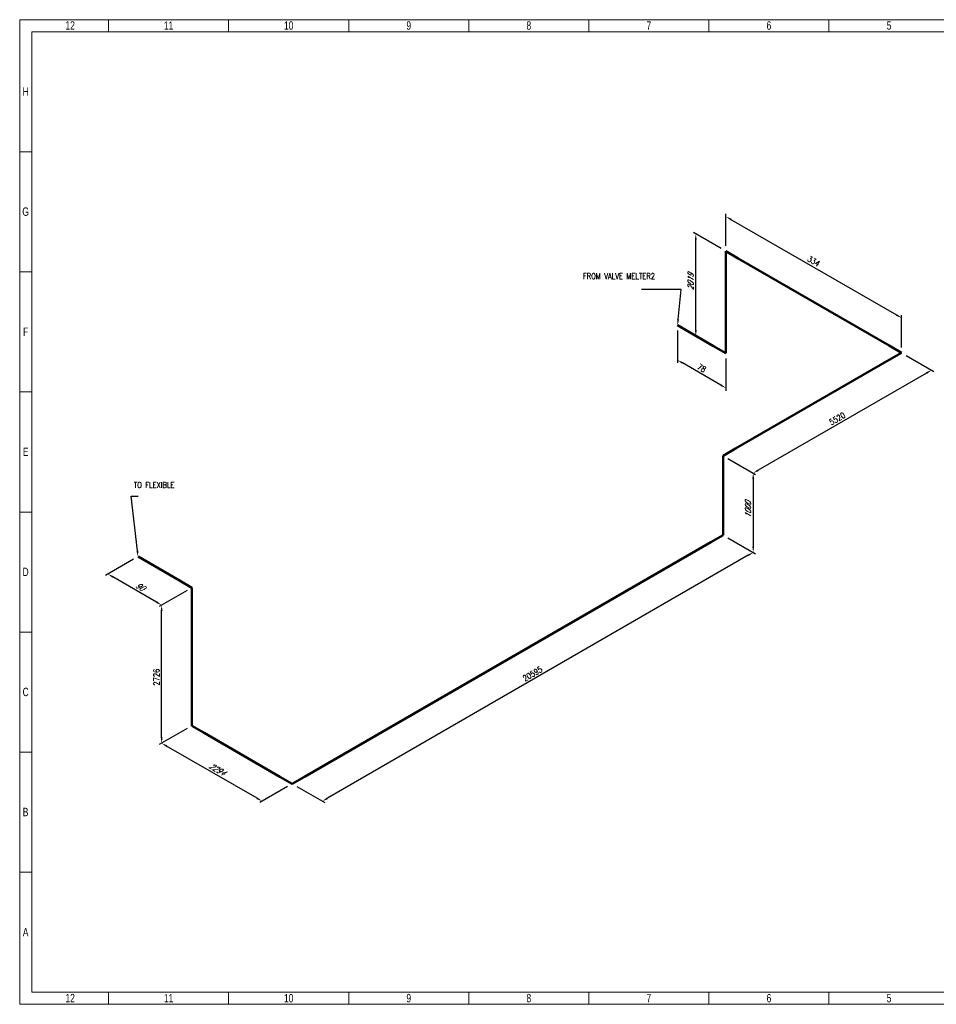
# Model space of a CAD drawing. Header units: millimetres. Extents: x 0 to 594, y 0 to 424.
# Tile 1 of 14: x 0 to 395, y 0 to 424. Entities that reach past the tile are written whole.
import ezdxf
from ezdxf import colors
from ezdxf.entities.mleader import LeaderData, LeaderLine
from ezdxf.math import Vec2, Vec3

# ---------------------------------------------------------------- set-up
doc = ezdxf.new("R2010")
doc.units = ezdxf.units.MM
doc.header["$LTSCALE"] = 0.25
doc.layers.add('Annotation', color=7, linetype='Continuous')
doc.layers.add('Dimension', color=1, linetype='Continuous')
doc.layers.add('Pipe Small Bore', color=30, linetype='Continuous', lineweight=50)
doc.styles.add('AdskIsoAnnotation', font='romans.shx', dxfattribs={"width": 0.8, "height": 1})
doc.styles.add('AdskIsoMetric', font='romans.shx', dxfattribs={"width": 0.8, "height": 2.5})
doc.styles.add('AdskIsoMetric-30', font='romans.shx', dxfattribs={"width": 0.8, "height": 2.5})
doc.styles.add('AdskIsoMetric30', font='romans.shx', dxfattribs={"width": 0.8, "oblique": 30, "height": 2.5})
doc.styles.add('SLDTEXTSTYLE3', font='TXT', dxfattribs={"width": 0.75})
doc.styles.get("Standard").update_dxf_attribs({"font": 'arial.ttf'})
doc.dimstyles.new('AdskIsoMetric', dxfattribs={"dimtxt": 2.5, "dimasz": 2.5, "dimexe": 1, "dimexo": 2, "dimgap": 0.8, "dimtad": 1, "dimdec": 0, "dimrnd": 1, "dimzin": 0, "dimdsep": 46, "dimtxsty": 'AdskIsoMetric', "dimcen": 0, "dimclrt": 7, "dimadec": 0, "dimazin": 0, "dimtfac": 1, "dimtdec": 0, "dimtmove": 1, "dimatfit": 3, "dimfxl": 1, "dimtfill": 1, "dimfrac": 2, "dimtolj": 1, "dimtzin": 0, "dimarcsym": 0})

# ---------------------------------------------------------------- blocks, each defined once
blk = doc.blocks.new('*D17')
at = {"layer": 'Defpoints', "color": 0, "transparency": 16777216}
for p in [(50.99, 192.91), (38, 185.41), (74.16, 179.53)]:
    blk.add_point(p, dxfattribs=at)
at = {"layer": 'Dimension', "color": 0, "lineweight": -2, "transparency": 16777216}
for p, q in [((48.99, 191.75), (37, 184.83)), ((59, 173.28), (40.16, 184.16)), ((72.16, 178.38), (60.17, 171.45))]:
    blk.add_line(p, q, dxfattribs=at)
at = {"layer": 'Dimension', "color": 0, "transparency": 16777216}
for points in [[(40.37, 184.52), (39.95, 183.8), (38, 185.41)], [(59.21, 173.64), (58.79, 172.92), (61.17, 172.03)]]:
    blk.add_solid(points, dxfattribs=at)
at = {"layer": 'Dimension', "color": 7, "transparency": 16777216, "insert": (51.82, 180.01), "char_height": 2.5, "attachment_point": 5, "rotation": 330, "style": 'AdskIsoMetric30', "bg_fill": 3, "box_fill_scale": 1.1, "bg_fill_color": 256, "bg_fill_true_color": 13158600, "bg_fill_transparency": 0}
blk.add_mtext('\\A1;90', dxfattribs=at)
blk = doc.blocks.new('*D18')
at = {"layer": 'Defpoints', "color": 0, "transparency": 16777216}
for p in [(74.16, 179.53), (61.17, 172.03), (74.16, 120.02)]:
    blk.add_point(p, dxfattribs=at)
at = {"layer": 'Dimension', "color": 0, "lineweight": -2, "transparency": 16777216}
for p, q in [((72.16, 178.38), (60.17, 171.45)), ((61.17, 115.02), (61.17, 169.53)), ((72.16, 118.86), (60.17, 111.94))]:
    blk.add_line(p, q, dxfattribs=at)
at = {"layer": 'Dimension', "color": 0, "transparency": 16777216}
for points in [[(60.75, 169.53), (61.58, 169.53), (61.17, 172.03)], [(60.75, 115.02), (61.58, 115.02), (61.17, 112.52)]]:
    blk.add_solid(points, dxfattribs=at)
at = {"layer": 'Dimension', "color": 7, "transparency": 16777216, "insert": (58.93, 140.98), "char_height": 2.5, "attachment_point": 5, "rotation": 90, "style": 'AdskIsoMetric-30', "bg_fill": 3, "box_fill_scale": 1.1, "bg_fill_color": 256, "bg_fill_true_color": 13158600, "bg_fill_transparency": 0}
blk.add_mtext('\\A1;2726', dxfattribs=at)
blk = doc.blocks.new('*D19')
at = {"layer": 'Defpoints', "color": 0, "transparency": 16777216}
for p in [(74.16, 120.02), (61.17, 112.52), (117.45, 95.02)]:
    blk.add_point(p, dxfattribs=at)
at = {"layer": 'Dimension', "color": 0, "lineweight": -2, "transparency": 16777216}
for p, q in [((72.16, 118.86), (60.17, 111.94)), ((102.29, 88.77), (63.33, 111.27)), ((115.45, 93.87), (103.46, 86.95))]:
    blk.add_line(p, q, dxfattribs=at)
at = {"layer": 'Dimension', "color": 0, "transparency": 16777216}
for points in [[(63.54, 111.63), (63.12, 110.91), (61.17, 112.52)], [(102.5, 89.13), (102.08, 88.41), (104.46, 87.52)]]:
    blk.add_solid(points, dxfattribs=at)
at = {"layer": 'Dimension', "color": 7, "transparency": 16777216, "insert": (85.05, 101.31), "char_height": 2.5, "attachment_point": 5, "rotation": 330, "style": 'AdskIsoMetric30', "bg_fill": 3, "box_fill_scale": 1.1, "bg_fill_color": 256, "bg_fill_true_color": 13158600, "bg_fill_transparency": 0}
blk.add_mtext('\\A1;2294', dxfattribs=at)
blk = doc.blocks.new('*D20')
at = {"layer": 'Defpoints', "color": 0, "transparency": 16777216}
for p in [(303.11, 202.22), (117.45, 95.02), (130.44, 87.52)]:
    blk.add_point(p, dxfattribs=at)
at = {"layer": 'Dimension', "color": 0, "lineweight": -2, "transparency": 16777216}
for p, q in [((305.11, 201.06), (317.1, 194.14)), ((313.94, 193.47), (132.6, 88.77)), ((119.45, 93.87), (131.44, 86.95))]:
    blk.add_line(p, q, dxfattribs=at)
at = {"layer": 'Dimension', "color": 0, "transparency": 16777216}
for points in [[(313.73, 193.83), (314.15, 193.11), (316.1, 194.72)], [(132.39, 89.13), (132.81, 88.41), (130.44, 87.52)]]:
    blk.add_solid(points, dxfattribs=at)
at = {"layer": 'Dimension', "color": 7, "transparency": 16777216, "insert": (221.03, 142.41), "char_height": 2.5, "attachment_point": 5, "rotation": 30, "style": 'AdskIsoMetric-30', "bg_fill": 3, "box_fill_scale": 1.1, "bg_fill_color": 256, "bg_fill_true_color": 13158600, "bg_fill_transparency": 0}
blk.add_mtext('\\A1;20595', dxfattribs=at)
blk = doc.blocks.new('*D21')
at = {"layer": 'Defpoints', "color": 0, "transparency": 16777216}
for p in [(303.11, 236.39), (303.11, 202.22), (316.1, 194.72)]:
    blk.add_point(p, dxfattribs=at)
at = {"layer": 'Dimension', "color": 0, "lineweight": -2, "transparency": 16777216}
for p, q in [((305.11, 235.24), (317.1, 228.31)), ((316.1, 226.39), (316.1, 197.22)), ((305.11, 201.06), (317.1, 194.14))]:
    blk.add_line(p, q, dxfattribs=at)
at = {"layer": 'Dimension', "color": 0, "transparency": 16777216}
for points in [[(315.69, 226.39), (316.52, 226.39), (316.1, 228.89)], [(315.69, 197.22), (316.52, 197.22), (316.1, 194.72)]]:
    blk.add_solid(points, dxfattribs=at)
at = {"layer": 'Dimension', "color": 7, "transparency": 16777216, "insert": (313.86, 213.1), "char_height": 2.5, "attachment_point": 5, "rotation": 90, "style": 'AdskIsoMetric30', "bg_fill": 3, "box_fill_scale": 1.1, "bg_fill_color": 256, "bg_fill_true_color": 13158600, "bg_fill_transparency": 0}
blk.add_mtext('\\A1;1000', dxfattribs=at)
blk = doc.blocks.new('*D22')
at = {"layer": 'Defpoints', "color": 0, "transparency": 16777216}
for p in [(380.01, 280.79), (303.11, 236.39), (316.1, 228.89)]:
    blk.add_point(p, dxfattribs=at)
at = {"layer": 'Dimension', "color": 0, "lineweight": -2, "transparency": 16777216}
for p, q in [((382.01, 279.63), (394, 272.71)), ((390.84, 272.04), (318.27, 230.14)), ((305.11, 235.24), (317.1, 228.31))]:
    blk.add_line(p, q, dxfattribs=at)
at = {"layer": 'Dimension', "color": 0, "transparency": 16777216}
for points in [[(390.63, 272.4), (391.05, 271.68), (393, 273.29)], [(318.06, 230.5), (318.48, 229.78), (316.1, 228.89)]]:
    blk.add_solid(points, dxfattribs=at)
at = {"layer": 'Dimension', "color": 7, "transparency": 16777216, "insert": (352.31, 252.38), "char_height": 2.5, "attachment_point": 5, "rotation": 30, "style": 'AdskIsoMetric-30', "bg_fill": 3, "box_fill_scale": 1.1, "bg_fill_color": 256, "bg_fill_true_color": 13158600, "bg_fill_transparency": 0}
blk.add_mtext('\\A1;5520', dxfattribs=at)
blk = doc.blocks.new('*D23')
at = {"layer": 'Defpoints', "color": 0, "transparency": 16777216}
for p in [(304.34, 324.48), (380.01, 295.79), (380.01, 280.79)]:
    blk.add_point(p, dxfattribs=at)
at = {"layer": 'Dimension', "color": 0, "lineweight": -2, "transparency": 16777216}
for p, q in [((304.34, 326.79), (304.34, 340.63)), ((306.51, 338.23), (377.85, 297.04)), ((380.01, 283.1), (380.01, 296.94))]:
    blk.add_line(p, q, dxfattribs=at)
at = {"layer": 'Dimension', "color": 0, "transparency": 16777216}
for points in [[(306.72, 338.59), (306.3, 337.87), (304.34, 339.48)], [(378.06, 297.4), (377.64, 296.68), (380.01, 295.79)]]:
    blk.add_solid(points, dxfattribs=at)
at = {"layer": 'Dimension', "color": 7, "transparency": 16777216, "insert": (342.18, 320.22), "char_height": 2.5, "attachment_point": 5, "rotation": 330, "style": 'AdskIsoMetric-30', "bg_fill": 3, "box_fill_scale": 1.1, "bg_fill_color": 256, "bg_fill_true_color": 13158600, "bg_fill_transparency": 0}
blk.add_mtext('\\A1;334', dxfattribs=at)
blk = doc.blocks.new('*D24')
at = {"layer": 'Defpoints', "color": 0, "transparency": 16777216}
for p in [(291.35, 331.98), (304.34, 324.48), (304.34, 280.55)]:
    blk.add_point(p, dxfattribs=at)
at = {"layer": 'Dimension', "color": 0, "lineweight": -2, "transparency": 16777216}
for p, q in [((302.34, 325.63), (290.35, 332.55)), ((291.35, 290.55), (291.35, 329.48))]:
    blk.add_line(p, q, dxfattribs=at)
at = {"layer": 'Dimension', "color": 0, "transparency": 16777216}
for points in [[(290.94, 329.48), (291.77, 329.48), (291.35, 331.98)], [(290.94, 290.55), (291.77, 290.55), (291.35, 288.05)]]:
    blk.add_solid(points, dxfattribs=at)
at = {"layer": 'Dimension', "color": 7, "transparency": 16777216, "insert": (289.11, 311.31), "char_height": 2.5, "attachment_point": 5, "rotation": 90, "style": 'AdskIsoMetric30', "bg_fill": 3, "box_fill_scale": 1.1, "bg_fill_color": 256, "bg_fill_true_color": 13158600, "bg_fill_transparency": 0}
blk.add_mtext('\\A1;2019', dxfattribs=at)
blk = doc.blocks.new('*D25')
at = {"layer": 'Defpoints', "color": 0, "transparency": 16777216}
for p in [(283.48, 292.6), (304.34, 280.55), (283.48, 277.6)]:
    blk.add_point(p, dxfattribs=at)
at = {"layer": 'Dimension', "color": 0, "lineweight": -2, "transparency": 16777216}
for p, q in [((283.48, 290.29), (283.48, 276.44)), ((302.18, 266.8), (285.65, 276.35)), ((304.34, 278.24), (304.34, 264.4))]:
    blk.add_line(p, q, dxfattribs=at)
at = {"layer": 'Dimension', "color": 0, "transparency": 16777216}
for points in [[(285.86, 276.71), (285.44, 275.99), (283.48, 277.6)], [(302.39, 267.16), (301.97, 266.44), (304.34, 265.55)]]:
    blk.add_solid(points, dxfattribs=at)
at = {"layer": 'Dimension', "color": 7, "transparency": 16777216, "insert": (293.91, 274.16), "char_height": 2.5, "attachment_point": 5, "rotation": 330, "style": 'AdskIsoMetric-30', "bg_fill": 3, "box_fill_scale": 1.1, "bg_fill_color": 256, "bg_fill_true_color": 13158600, "bg_fill_transparency": 0}
blk.add_mtext('\\A1;78', dxfattribs=at)
blk = doc.blocks.new('Elbow-1-Iso2DSkew0')
at = {"color": 0, "linetype": 'ByBlock', "lineweight": -2, "extrusion": (-0.707107, -0.408248, 0.57735)}
for p, q in [((0, 0), (-5.3, 3.06)), ((0, 0), (0, 0)), ((0, -6.12), (0, 0))]:
    blk.add_line(p, q, dxfattribs=at)
blk = doc.blocks.new('Elbow-1-Iso2DSkew90')
at = {"color": 0, "linetype": 'ByBlock', "lineweight": -2, "extrusion": (-2.60674e-10, -0.816497, -0.57735)}
for p, q in [((0, 0), (-5.3, 3.06)), ((5.3, 3.06), (0, 0)), ((0, 0), (0, 0))]:
    blk.add_line(p, q, dxfattribs=at)
blk = doc.blocks.new('Elbow-2-Iso2DSkew90')
at = {"color": 0, "linetype": 'ByBlock', "lineweight": -2, "extrusion": (0.707107, 0.408248, -0.57735)}
for p, q in [((0, 0), (0, 6.12)), ((0, 0), (0, 0)), ((5.3, -3.06), (0, 0))]:
    blk.add_line(p, q, dxfattribs=at)
blk = doc.blocks.new('Elbow-1-Iso2DSkew180')
at = {"color": 0, "linetype": 'ByBlock', "lineweight": -2, "extrusion": (-0.707107, 0.408248, -0.57735)}
for p, q in [((0, 6.12), (0, 0)), ((0, 0), (-5.3, -3.06)), ((0, 0), (0, 0))]:
    blk.add_line(p, q, dxfattribs=at)
blk = doc.blocks.new('Elbow-3-Iso2DSkew90')
at = {"color": 0, "linetype": 'ByBlock', "lineweight": -2, "extrusion": (0.707107, -0.408248, 0.57735)}
for p, q in [((5.3, 3.06), (0, 0)), ((0, 0), (0, -6.12)), ((0, 0), (0, 0))]:
    blk.add_line(p, q, dxfattribs=at)
blk = doc.blocks.new('Elbow-4-Iso2DSkew90')
at = {"color": 0, "linetype": 'ByBlock', "lineweight": -2, "extrusion": (-2.53814e-11, -0.816497, -0.57735)}
for p, q in [((-5.3, 3.06), (0, 0)), ((0, 0), (-5.3, -3.06)), ((0, 0), (0, 0))]:
    blk.add_line(p, q, dxfattribs=at)
blk = doc.blocks.new('Elbow-2-Iso2DSkew0')
at = {"color": 0, "linetype": 'ByBlock', "lineweight": -2, "extrusion": (0.707107, 0.408248, -0.57735)}
for p, q in [((0, 0), (5.3, -3.06)), ((0, 0), (0, 0)), ((0, -6.12), (0, 0))]:
    blk.add_line(p, q, dxfattribs=at)
blk = doc.blocks.new('Elbow-5-Iso2DSkew90')
at = {"color": 0, "linetype": 'ByBlock', "lineweight": -2, "extrusion": (-0.707107, -0.408248, 0.57735)}
for p, q in [((0, 0), (0, 6.12)), ((-5.3, 3.06), (0, 0)), ((0, 0), (0, 0))]:
    blk.add_line(p, q, dxfattribs=at)
blk = doc.blocks.new('cajetin')
at = {"color": 7, "linetype": 'Continuous', "lineweight": 18}
for p, q in [((0, 0), (0, 615)), ((0, 615), (861, 615)), ((55.5, 607.5), (55.5, 615)), ((130.5, 607.5), (130.5, 615)), ((205.5, 607.5), (205.5, 615)), ((280.5, 607.5), (280.5, 615)), ((355.5, 607.5), (355.5, 615)), ((430.5, 607.5), (430.5, 615)), ((505.5, 607.5), (505.5, 615)), ((7.5, 7.5), (7.5, 607.5)), ((7.5, 607.5), (853.5, 607.5)), ((430.5, 607.5), (430.5, 607.5)), ((7.5, 532.5), (0, 532.5)), ((7.5, 457.5), (0, 457.5)), ((7.5, 382.5), (0, 382.5)), ((7.5, 307.5), (0, 307.5)), ((7.5, 307.5), (7.5, 307.5)), ((7.5, 232.5), (0, 232.5)), ((7.5, 157.5), (0, 157.5)), ((7.5, 82.5), (0, 82.5)), ((853.5, 7.5), (7.5, 7.5)), ((55.5, 7.5), (55.5, 0)), ((130.5, 7.5), (130.5, 0)), ((205.5, 7.5), (205.5, 0)), ((280.5, 7.5), (280.5, 0)), ((355.5, 7.5), (355.5, 0)), ((430.5, 7.5), (430.5, 7.5)), ((430.5, 7.5), (430.5, 0)), ((505.5, 7.5), (505.5, 0)), ((861, 0), (0, 0))]:
    blk.add_line(p, q, dxfattribs=at)
at = {"color": 7, "linetype": 'Continuous', "lineweight": 0, "char_height": 5.25, "attachment_point": 2, "style": 'SLDTEXTSTYLE3'}
for s, insert in [('12', (31.51, 613.99)), ('11', (93.01, 613.99)), ('10', (168.01, 613.99)), ('9', (243.01, 613.99)), ('8', (318.01, 613.99)), ('7', (393.01, 613.99)), ('6', (468.01, 613.99)), ('5', (543.01, 613.99)), ('H', (3.75, 572.74)), ('G', (3.68, 497.74)), ('F', (3.71, 422.74)), ('E', (3.74, 347.74)), ('D', (3.68, 272.74)), ('C', (3.73, 197.74)), ('B', (3.69, 122.74)), ('A', (3.7, 47.74)), ('12', (31.51, 6.49)), ('11', (93.01, 6.49)), ('10', (168.01, 6.49)), ('9', (243.01, 6.49)), ('8', (318.01, 6.49)), ('7', (393.01, 6.49)), ('6', (468.01, 6.49)), ('5', (543.01, 6.49))]:
    blk.add_mtext(s, dxfattribs=dict(at, insert=insert))

msp = doc.modelspace()

# ---------------------------------------------------------------- leaders
at = {"layer": 'Annotation'}
ml = msp.add_multileader_mtext('Standard', dxfattribs=at)
ml.set_content('')
ml.set_leader_properties()
ml.build(insert=Vec2(0, 0))
ml.multileader.update_dxf_attribs({"dogleg_length": 3.062, "arrow_head_size": 2.5})
ctx = ml.context
ctx.base_point, ctx.arrow_head_size = Vec3(44.938, 219), 2.5
notes = []
notes.append((ctx, [(0, (1, 1, 0), (48, 219), (1, 0), 3.062, [(0, [(50.986, 192.909)], 0, [])])]))
ctx.mtext, ml.multileader.dxf.content_type = None, 0
for ctx, leaders in notes:
    for number, flags, end, landing, length, lines in leaders:
        leader = LeaderData()
        leader.index, (leader.has_last_leader_line, leader.has_dogleg_vector, leader.attachment_direction) = number, flags
        leader.last_leader_point, leader.dogleg_vector, leader.dogleg_length = Vec3(end), Vec3(landing), length
        for number, points, colour, breaks in lines:
            line = LeaderLine()
            line.index, line.vertices, line.color, line.breaks = number, Vec3.list(points), colors.encode_raw_color(colour), breaks
            leader.lines.append(line)
        ctx.leaders.append(leader)

# ---------------------------------------------------------------- next in the draw order: dimensions: what is measured, and where the dimension line sits
at = {"layer": 'Dimension'}
dim = msp.add_linear_dim(base=(37.996, 185.409), p1=(74.157, 179.531), p2=(50.986, 192.909), angle=150, text='90', dimstyle='AdskIsoMetric', override={"dimtad": 0, "dimlfac": 3.356948, "dimtxsty": 'AdskIsoMetric30', "dimse1": 0, "dimse2": 0, "dimsd1": 0, "dimsd2": 0, "dimtmove": 1}, dxfattribs=at)
dim.commit()
dim.dimension.update_dxf_attribs({"geometry": '*D17', "text_midpoint": (51.821, 180.013), "dimtype": 160})

# ---------------------------------------------------------------- next in the draw order: linework, layer by layer
at = {"layer": 'Pipe Small Bore'}
msp.add_lwpolyline([(68.854, 182.593), (50.986, 192.909)], dxfattribs=at)

# ---------------------------------------------------------------- next in the draw order: dimensions: what is measured, and where the dimension line sits
at = {"layer": 'Dimension'}
dim = msp.add_linear_dim(base=(61.167, 172.031), p1=(74.157, 120.017), p2=(74.157, 179.531), angle=90, text='2726', dimstyle='AdskIsoMetric', override={"dimtad": 0, "dimlfac": 45.812403, "dimtxsty": 'AdskIsoMetric-30', "dimse1": 0, "dimse2": 0, "dimsd1": 0, "dimsd2": 0, "dimtmove": 1}, dxfattribs=at)
dim.commit()
dim.dimension.update_dxf_attribs({"geometry": '*D18', "text_midpoint": (58.927, 140.981), "dimtype": 160})

# ---------------------------------------------------------------- next in the draw order: linework, layer by layer
at = {"layer": 'Pipe Small Bore'}
msp.add_lwpolyline([(74.157, 126.14), (74.157, 173.407)], dxfattribs=at)

# ---------------------------------------------------------------- next in the draw order: block references
msp.add_blockref('Elbow-1-Iso2DSkew0', (74.157, 179.531), dxfattribs=at)

# ---------------------------------------------------------------- next in the draw order: dimensions: what is measured, and where the dimension line sits
at = {"layer": 'Dimension'}
dim = msp.add_linear_dim(base=(61.167, 112.517), p1=(117.448, 95.023), p2=(74.157, 120.017), angle=150, text='2294', dimstyle='AdskIsoMetric', override={"dimtad": 0, "dimlfac": 45.896445, "dimtxsty": 'AdskIsoMetric30', "dimse1": 0, "dimse2": 0, "dimsd1": 0, "dimsd2": 0, "dimtmove": 1}, dxfattribs=at)
dim.commit()
dim.dimension.update_dxf_attribs({"geometry": '*D19', "text_midpoint": (85.052, 101.313), "dimtype": 160})

# ---------------------------------------------------------------- next in the draw order: linework, layer by layer
at = {"layer": 'Pipe Small Bore'}
msp.add_lwpolyline([(112.144, 98.085), (79.46, 116.955)], dxfattribs=at)

# ---------------------------------------------------------------- next in the draw order: block references
msp.add_blockref('Elbow-2-Iso2DSkew90', (74.157, 120.017), dxfattribs=at)

# ---------------------------------------------------------------- next in the draw order: dimensions: what is measured, and where the dimension line sits
at = {"layer": 'Dimension'}
dim = msp.add_linear_dim(base=(130.438, 87.523), p1=(303.114, 202.218), p2=(117.448, 95.023), angle=210, text='20595', dimstyle='AdskIsoMetric', override={"dimtad": 0, "dimlfac": 96.061517, "dimtxsty": 'AdskIsoMetric-30', "dimse1": 0, "dimse2": 0, "dimsd1": 0, "dimsd2": 0, "dimtmove": 1}, dxfattribs=at)
dim.commit()
dim.dimension.update_dxf_attribs({"geometry": '*D20', "text_midpoint": (221.031, 142.413), "dimtype": 160})

# ---------------------------------------------------------------- next in the draw order: linework, layer by layer
at = {"layer": 'Pipe Small Bore'}
msp.add_lwpolyline([(297.811, 199.156), (122.751, 98.085)], dxfattribs=at)

# ---------------------------------------------------------------- next in the draw order: block references
msp.add_blockref('Elbow-1-Iso2DSkew90', (117.448, 95.023), dxfattribs=at)

# ---------------------------------------------------------------- next in the draw order: dimensions: what is measured, and where the dimension line sits
at = {"layer": 'Dimension'}
dim = msp.add_linear_dim(base=(316.105, 194.718), p1=(303.114, 236.391), p2=(303.114, 202.218), angle=270, text='1000', dimstyle='AdskIsoMetric', override={"dimtad": 0, "dimlfac": 29.262217, "dimtxsty": 'AdskIsoMetric30', "dimse1": 0, "dimse2": 0, "dimsd1": 0, "dimsd2": 0, "dimtmove": 1}, dxfattribs=at)
dim.commit()
dim.dimension.update_dxf_attribs({"geometry": '*D21', "text_midpoint": (313.865, 213.098), "dimtype": 160})

# ---------------------------------------------------------------- next in the draw order: block references
at = {"layer": 'Pipe Small Bore'}
msp.add_blockref('Elbow-1-Iso2DSkew180', (303.114, 202.218), dxfattribs=at)

# ---------------------------------------------------------------- next in the draw order: dimensions: what is measured, and where the dimension line sits
at = {"layer": 'Dimension'}
dim = msp.add_linear_dim(base=(316.105, 228.891), p1=(380.014, 280.789), p2=(303.114, 236.391), angle=210, text='5520', dimstyle='AdskIsoMetric', override={"dimtad": 0, "dimlfac": 62.170138, "dimtxsty": 'AdskIsoMetric-30', "dimse1": 0, "dimse2": 0, "dimsd1": 0, "dimsd2": 0, "dimtmove": 1}, dxfattribs=at)
dim.commit()
dim.dimension.update_dxf_attribs({"geometry": '*D22', "text_midpoint": (352.315, 252.384), "dimtype": 160})

# ---------------------------------------------------------------- next in the draw order: linework, layer by layer
at = {"layer": 'Pipe Small Bore'}
for points in [[(374.711, 277.728), (308.418, 239.453)], [(303.114, 230.268), (303.114, 208.341)]]:
    msp.add_lwpolyline(points, dxfattribs=at)

# ---------------------------------------------------------------- next in the draw order: block references
msp.add_blockref('Elbow-3-Iso2DSkew90', (303.114, 236.391), dxfattribs=at)

# ---------------------------------------------------------------- next in the draw order: dimensions: what is measured, and where the dimension line sits
at = {"layer": 'Dimension'}
dim = msp.add_linear_dim(base=(380.014, 295.789), p1=(304.345, 324.477), p2=(380.014, 280.789), angle=330, text='334', dimstyle='AdskIsoMetric', override={"dimtad": 0, "dimlfac": 3.819525, "dimtxsty": 'AdskIsoMetric-30', "dimse1": 0, "dimse2": 0, "dimsd1": 0, "dimsd2": 0, "dimtmove": 1}, dxfattribs=at)
dim.commit()
dim.dimension.update_dxf_attribs({"geometry": '*D23', "text_midpoint": (342.179, 320.22), "dimtype": 160})

# ---------------------------------------------------------------- next in the draw order: linework, layer by layer
at = {"layer": 'Pipe Small Bore'}
msp.add_lwpolyline([(309.648, 321.415), (374.711, 283.851)], dxfattribs=at)

# ---------------------------------------------------------------- next in the draw order: block references
msp.add_blockref('Elbow-4-Iso2DSkew90', (380.014, 280.789), dxfattribs=at)

# ---------------------------------------------------------------- next in the draw order: dimensions: what is measured, and where the dimension line sits
at = {"layer": 'Dimension'}
dim = msp.add_linear_dim(base=(291.354, 331.977), p1=(304.345, 280.552), p2=(304.345, 324.477), angle=90, text='2019', dimstyle='AdskIsoMetric', override={"dimtad": 0, "dimlfac": 45.968911, "dimtxsty": 'AdskIsoMetric30', "dimse1": 1, "dimse2": 0, "dimsd1": 0, "dimsd2": 0, "dimtmove": 1}, dxfattribs=at)
dim.commit()
dim.dimension.update_dxf_attribs({"geometry": '*D24', "text_midpoint": (289.114, 311.308), "dimtype": 160})

# ---------------------------------------------------------------- next in the draw order: block references
at = {"layer": 'Pipe Small Bore'}
msp.add_blockref('Elbow-2-Iso2DSkew0', (304.345, 324.477), dxfattribs=at)

# ---------------------------------------------------------------- next in the draw order: dimensions: what is measured, and where the dimension line sits
at = {"layer": 'Dimension'}
dim = msp.add_linear_dim(base=(283.484, 277.596), p1=(304.345, 280.552), p2=(283.484, 292.596), angle=150, text='78', dimstyle='AdskIsoMetric', override={"dimtad": 0, "dimlfac": 3.25331, "dimtxsty": 'AdskIsoMetric-30', "dimse1": 0, "dimse2": 0, "dimsd1": 0, "dimsd2": 0, "dimtmove": 1}, dxfattribs=at)
dim.commit()
dim.dimension.update_dxf_attribs({"geometry": '*D25', "text_midpoint": (293.914, 274.161), "dimtype": 160})

# ---------------------------------------------------------------- next in the draw order: linework, layer by layer
at = {"layer": 'Pipe Small Bore'}
for points in [[(304.345, 286.676), (304.345, 318.353)], [(299.041, 283.614), (283.484, 292.596)]]:
    msp.add_lwpolyline(points, dxfattribs=at)

# ---------------------------------------------------------------- next in the draw order: block references
at = {"xscale": 0.689895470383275, "yscale": 0.689895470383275, "zscale": 0.689895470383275}
msp.add_blockref('cajetin', (0, 0), dxfattribs=at)
at = {"layer": 'Pipe Small Bore'}
msp.add_blockref('Elbow-5-Iso2DSkew90', (304.345, 280.552), dxfattribs=at)

# ---------------------------------------------------------------- next in the draw order: leaders
at = {"layer": 'Annotation'}
ml = msp.add_multileader_mtext('Standard', dxfattribs=at)
ml.set_content('')
ml.set_leader_properties()
ml.build(insert=Vec2(0, 0))
ml.multileader.update_dxf_attribs({"dogleg_length": 0.017, "arrow_head_size": 2.5})
ctx = ml.context
ctx.base_point, ctx.arrow_head_size = Vec3(268, 308), 2.5
notes = []
notes.append((ctx, [(0, (1, 1, 0), (285, 308), (-1, 0), 17, [(0, [(283.484, 292.596)], 0, [])])]))
ctx.mtext, ml.multileader.dxf.content_type = None, 0
for ctx, leaders in notes:
    for number, flags, end, landing, length, lines in leaders:
        leader = LeaderData()
        leader.index, (leader.has_last_leader_line, leader.has_dogleg_vector, leader.attachment_direction) = number, flags
        leader.last_leader_point, leader.dogleg_vector, leader.dogleg_length = Vec3(end), Vec3(landing), length
        for number, points, colour, breaks in lines:
            line = LeaderLine()
            line.index, line.vertices, line.color, line.breaks = number, Vec3.list(points), colors.encode_raw_color(colour), breaks
            leader.lines.append(line)
        ctx.leaders.append(leader)

# ---------------------------------------------------------------- next in the draw order: texts
at = {"layer": 'Annotation', "char_height": 2.5, "attachment_point": 7, "style": 'AdskIsoAnnotation', "bg_fill": 3, "box_fill_scale": 1, "bg_fill_color": 256, "bg_fill_true_color": 13158600, "bg_fill_transparency": 0}
for s, insert in [('FROM VALVE MELTER2', (242.74, 312.533)), ('TO FLEXIBLE', (49.22, 222.53))]:
    msp.add_mtext(s, dxfattribs=dict(at, insert=insert))

doc.saveas('drawing.dxf')
